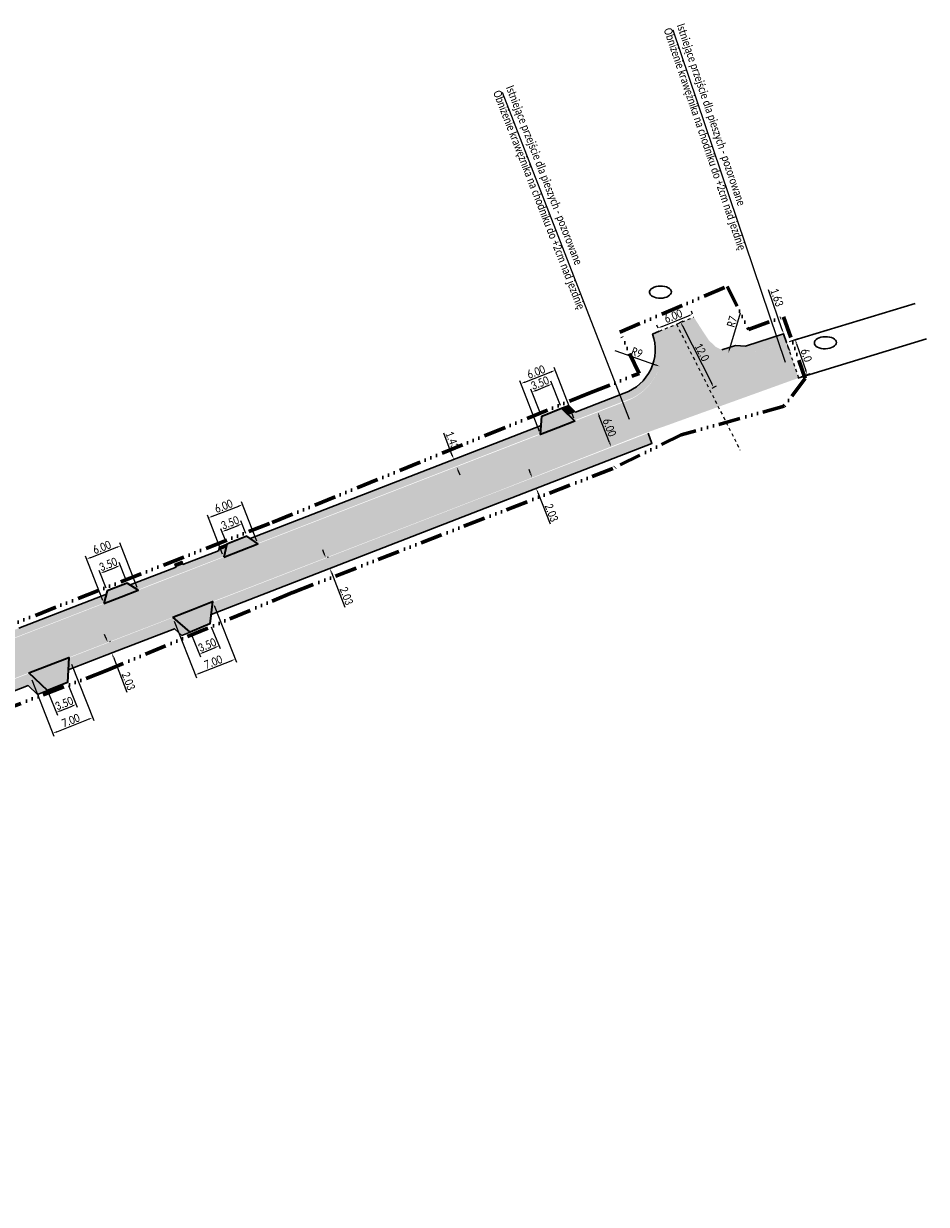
# Model space of a CAD drawing. Header units: millimetres. Extents: x 5493565 to 5508502, y 5765528 to 5769967.
# Tile 12 of 12: x 5508355 to 5508502, y 5765783 to 5765976. Entities that reach past the tile are written whole.
import ezdxf

# ---------------------------------------------------------------- set-up
doc = ezdxf.new("R2010")
doc.units = ezdxf.units.MM
doc.linetypes.add('2', pattern=[1, 0.5, -0.5])
doc.linetypes.add('ACAD_ISO14W100', pattern=[24, 12, -3, 0, -3, 0, -3, 0, -3])
for name, color, linetype, lineweight in [('! LINIA ROZGRANICZAJACA INWESTYCJĘ', 30, 'ACAD_ISO14W100', 60), ('!! Opisy Projektowe', 5, 'Continuous', 15), ('!! Pliki Podczepione  MAPA  TRASA', 7, 'Continuous', 5), ('!! WYMIARY', 170, 'Continuous', 9), ('!KRAWĘDŹ CHDONIKA', 150, 'Continuous', 30), ('!OŚKA ROBOCZA', 240, '2', 5), ('a_opis_dzialka', 244, 'Continuous', 30)]:
    doc.layers.add(name, color=color, linetype=linetype, lineweight=lineweight)
for name, color, linetype, lineweight, true_color in [('!Krawędź.Zjazdu.Obramowanie', 7, 'Continuous', 35, 0xe448ef), ('!Kreskowanie Chodnika', 7, 'Continuous', 9, 0xbdeeff), ('!Kreskowanie DROGA', 7, 'Continuous', 9, 0xfefedc), ('!KreskowanieZJAZDÓW', 7, 'Continuous', 9, 0xfeb09a)]:
    doc.layers.add(name, color=color, linetype=linetype, lineweight=lineweight, true_color=true_color)
doc.styles.get("Standard").update_dxf_attribs({"font": 'calibri.ttf', "width": 0.8, "height": 1.35})
doc.dimstyles.new('1_500', dxfattribs={"dimtxt": 1.35, "dimasz": 0.7, "dimexe": 0.5, "dimexo": 0.5, "dimgap": 0.2, "dimtad": 1, "dimzin": 0, "dimdsep": 46, "dimtxsty": 'Standard', "dimcen": 0.09, "dimclrd": 256, "dimclre": 256, "dimclrt": 256, "dimadec": 3, "dimazin": 0, "dimtfac": 1, "dimtofl": 0, "dimtmove": 0, "dimatfit": 0, "dimfxl": 0.5, "dimtolj": 1, "dimtzin": 0, "dimlwd": 9, "dimlwe": 9, "dimarcsym": 0})

# ---------------------------------------------------------------- blocks, each defined once
blk = doc.blocks.new('*D70')
at = {"layer": '!! WYMIARY', "lineweight": 9, "transparency": 16777216}
for p, q in [((5508358.89, 5765866.74), (5508360.32, 5765863.15)), ((5508362.14, 5765868.03), (5508363.57, 5765864.44)), ((5508360.79, 5765863.87), (5508362.74, 5765864.65))]:
    blk.add_line(p, q, dxfattribs=at)
at = {"layer": '!! WYMIARY', "transparency": 16777216}
for points in [[(5508362.69, 5765864.76), (5508362.78, 5765864.54), (5508363.39, 5765864.91)], [(5508360.74, 5765863.98), (5508360.83, 5765863.76), (5508360.14, 5765863.61)]]:
    blk.add_solid(points, dxfattribs=at)
at = {"layer": 'Defpoints', "color": 0, "transparency": 16777216}
for p in [(5508358.71, 5765867.2), (5508361.96, 5765868.5), (5508363.39, 5765864.91)]:
    blk.add_point(p, dxfattribs=at)
at = {"layer": '!! WYMIARY', "transparency": 16777216, "insert": (5508361.43, 5765865.09), "char_height": 1.35, "attachment_point": 5, "rotation": 21.7045}
blk.add_mtext('\\A1;3.50', dxfattribs=at)
blk = doc.blocks.new('*D69')
at = {"layer": '!! WYMIARY', "lineweight": 9, "transparency": 16777216}
for p, q in [((5508362.64, 5765871.51), (5508366.27, 5765862.28)), ((5508356.12, 5765868.95), (5508359.75, 5765859.72)), ((5508360.22, 5765860.44), (5508365.43, 5765862.49))]:
    blk.add_line(p, q, dxfattribs=at)
at = {"layer": '!! WYMIARY', "transparency": 16777216}
for points in [[(5508365.39, 5765862.6), (5508365.48, 5765862.39), (5508366.08, 5765862.75)], [(5508360.18, 5765860.55), (5508360.26, 5765860.33), (5508359.57, 5765860.19)]]:
    blk.add_solid(points, dxfattribs=at)
at = {"layer": 'Defpoints', "color": 0, "transparency": 16777216}
for p in [(5508362.45, 5765871.98), (5508355.94, 5765869.42), (5508366.08, 5765862.75)]:
    blk.add_point(p, dxfattribs=at)
at = {"layer": '!! WYMIARY', "transparency": 16777216, "insert": (5508362.5, 5765862.3), "char_height": 1.35, "attachment_point": 5, "rotation": 21.4756}
blk.add_mtext('\\A1;7.00', dxfattribs=at)
blk = doc.blocks.new('*D72')
at = {"layer": '!! WYMIARY', "lineweight": 9, "transparency": 16777216}
for p, q in [((5508385.45, 5765877.61), (5508386.95, 5765874.03)), ((5508382.23, 5765876.26), (5508383.72, 5765872.68)), ((5508384.18, 5765873.41), (5508386.11, 5765874.22))]:
    blk.add_line(p, q, dxfattribs=at)
at = {"layer": '!! WYMIARY', "transparency": 16777216}
for points in [[(5508386.07, 5765874.33), (5508386.16, 5765874.11), (5508386.76, 5765874.49)], [(5508384.13, 5765873.51), (5508384.22, 5765873.3), (5508383.53, 5765873.14)]]:
    blk.add_solid(points, dxfattribs=at)
at = {"layer": 'Defpoints', "color": 0, "transparency": 16777216}
for p in [(5508382.03, 5765876.72), (5508385.26, 5765878.07), (5508386.76, 5765874.49)]:
    blk.add_point(p, dxfattribs=at)
at = {"layer": '!! WYMIARY', "transparency": 16777216, "insert": (5508384.8, 5765874.63), "char_height": 1.35, "attachment_point": 5, "rotation": 22.7062}
blk.add_mtext('\\A1;3.50', dxfattribs=at)
blk = doc.blocks.new('*D71')
at = {"layer": '!! WYMIARY', "lineweight": 9, "transparency": 16777216}
for p, q in [((5508385.94, 5765881.07), (5508389.58, 5765871.84)), ((5508379.43, 5765878.51), (5508383.06, 5765869.28)), ((5508383.53, 5765870), (5508388.74, 5765872.05))]:
    blk.add_line(p, q, dxfattribs=at)
at = {"layer": '!! WYMIARY', "transparency": 16777216}
for points in [[(5508388.7, 5765872.16), (5508388.78, 5765871.94), (5508389.39, 5765872.3)], [(5508383.49, 5765870.11), (5508383.57, 5765869.89), (5508382.88, 5765869.74)]]:
    blk.add_solid(points, dxfattribs=at)
at = {"layer": 'Defpoints', "color": 0, "transparency": 16777216}
for p in [(5508385.76, 5765881.53), (5508379.25, 5765878.97), (5508389.39, 5765872.3)]:
    blk.add_point(p, dxfattribs=at)
at = {"layer": '!! WYMIARY', "transparency": 16777216, "insert": (5508385.81, 5765871.85), "char_height": 1.35, "attachment_point": 5, "rotation": 21.4756}
blk.add_mtext('\\A1;7.00', dxfattribs=at)
blk = doc.blocks.new('*D75')
at = {"layer": '!! WYMIARY', "lineweight": 9, "transparency": 16777216}
for p, q in [((5508438.56, 5765916.23), (5508440.51, 5765917.01)), ((5508442.56, 5765913.78), (5508440.97, 5765917.74)), ((5508439.31, 5765912.47), (5508437.72, 5765916.43))]:
    blk.add_line(p, q, dxfattribs=at)
at = {"layer": '!! WYMIARY', "transparency": 16777216}
for points in [[(5508440.47, 5765917.12), (5508440.55, 5765916.9), (5508441.16, 5765917.27)], [(5508438.51, 5765916.34), (5508438.6, 5765916.12), (5508437.91, 5765915.97)]]:
    blk.add_solid(points, dxfattribs=at)
at = {"layer": 'Defpoints', "color": 0, "transparency": 16777216}
for p in [(5508441.16, 5765917.27), (5508442.75, 5765913.31), (5508439.5, 5765912.01)]:
    blk.add_point(p, dxfattribs=at)
at = {"layer": '!! WYMIARY', "transparency": 16777216, "insert": (5508439.2, 5765917.45), "char_height": 1.35, "attachment_point": 5, "rotation": 21.8457}
blk.add_mtext('\\A1;3.50', dxfattribs=at)
blk = doc.blocks.new('*D76')
at = {"layer": '!! WYMIARY', "lineweight": 9, "transparency": 16777216}
for p, q in [((5508436.75, 5765917.6), (5508441.04, 5765919.26)), ((5508444.73, 5765911.68), (5508441.51, 5765919.98)), ((5508439.13, 5765909.51), (5508435.92, 5765917.81))]:
    blk.add_line(p, q, dxfattribs=at)
at = {"layer": '!! WYMIARY', "transparency": 16777216}
for points in [[(5508441, 5765919.37), (5508441.08, 5765919.15), (5508441.69, 5765919.51)], [(5508436.71, 5765917.71), (5508436.79, 5765917.49), (5508436.1, 5765917.35)]]:
    blk.add_solid(points, dxfattribs=at)
at = {"layer": 'Defpoints', "color": 0, "transparency": 16777216}
for p in [(5508441.69, 5765919.51), (5508444.91, 5765911.21), (5508439.31, 5765909.05)]:
    blk.add_point(p, dxfattribs=at)
at = {"layer": '!! WYMIARY', "transparency": 16777216, "insert": (5508438.57, 5765919.26), "char_height": 1.35, "attachment_point": 5, "rotation": 21.169}
blk.add_mtext('\\A1;6.00', dxfattribs=at)
blk = doc.blocks.new('*D77')
at = {"layer": '!! WYMIARY', "lineweight": 9, "transparency": 16777216}
for p, q in [((5508387.89, 5765893.39), (5508389.85, 5765894.17)), ((5508391.11, 5765892.87), (5508390.31, 5765894.89)), ((5508387.85, 5765891.58), (5508387.05, 5765893.6))]:
    blk.add_line(p, q, dxfattribs=at)
at = {"layer": '!! WYMIARY', "transparency": 16777216}
for points in [[(5508389.8, 5765894.28), (5508389.89, 5765894.06), (5508390.5, 5765894.42)], [(5508387.85, 5765893.5), (5508387.93, 5765893.28), (5508387.24, 5765893.14)]]:
    blk.add_solid(points, dxfattribs=at)
at = {"layer": 'Defpoints', "color": 0, "transparency": 16777216}
for p in [(5508390.5, 5765894.42), (5508391.3, 5765892.4), (5508388.04, 5765891.11)]:
    blk.add_point(p, dxfattribs=at)
at = {"layer": '!! WYMIARY', "transparency": 16777216, "insert": (5508388.54, 5765894.61), "char_height": 1.35, "attachment_point": 5, "rotation": 21.5713}
blk.add_mtext('\\A1;3.50', dxfattribs=at)
blk = doc.blocks.new('*D78')
at = {"layer": '!! WYMIARY', "lineweight": 9, "transparency": 16777216}
for p, q in [((5508392.92, 5765891.62), (5508390.43, 5765898.04)), ((5508387.33, 5765889.45), (5508384.84, 5765895.87)), ((5508385.67, 5765895.66), (5508389.96, 5765897.32))]:
    blk.add_line(p, q, dxfattribs=at)
at = {"layer": '!! WYMIARY', "transparency": 16777216}
for points in [[(5508389.92, 5765897.43), (5508390, 5765897.21), (5508390.61, 5765897.58)], [(5508385.63, 5765895.77), (5508385.72, 5765895.55), (5508385.02, 5765895.41)]]:
    blk.add_solid(points, dxfattribs=at)
at = {"layer": 'Defpoints', "color": 0, "transparency": 16777216}
for p in [(5508390.61, 5765897.58), (5508393.1, 5765891.15), (5508387.51, 5765888.98)]:
    blk.add_point(p, dxfattribs=at)
at = {"layer": '!! WYMIARY', "transparency": 16777216, "insert": (5508387.5, 5765897.32), "char_height": 1.35, "attachment_point": 5, "rotation": 21.188}
blk.add_mtext('\\A1;6.00', dxfattribs=at)
blk = doc.blocks.new('*D79')
at = {"layer": '!! WYMIARY', "lineweight": 9, "transparency": 16777216}
for p, q in [((5508371.55, 5765885.22), (5508370.4, 5765888.09)), ((5508368.3, 5765883.92), (5508367.15, 5765886.79)), ((5508367.98, 5765886.59), (5508369.93, 5765887.37))]:
    blk.add_line(p, q, dxfattribs=at)
at = {"layer": '!! WYMIARY', "transparency": 16777216}
for points in [[(5508367.94, 5765886.7), (5508368.03, 5765886.48), (5508367.34, 5765886.33)], [(5508369.89, 5765887.48), (5508369.98, 5765887.26), (5508370.58, 5765887.63)]]:
    blk.add_solid(points, dxfattribs=at)
at = {"layer": 'Defpoints', "color": 0, "transparency": 16777216}
for p in [(5508370.58, 5765887.63), (5508371.73, 5765884.75), (5508368.49, 5765883.46)]:
    blk.add_point(p, dxfattribs=at)
at = {"layer": '!! WYMIARY', "transparency": 16777216, "insert": (5508368.63, 5765887.81), "char_height": 1.35, "attachment_point": 5, "rotation": 21.8014}
blk.add_mtext('\\A1;3.50', dxfattribs=at)
blk = doc.blocks.new('*D80')
at = {"layer": '!! WYMIARY', "lineweight": 9, "transparency": 16777216}
for p, q in [((5508365.77, 5765888.93), (5508370.06, 5765890.59)), ((5508373.36, 5765884.03), (5508370.53, 5765891.31)), ((5508367.76, 5765881.87), (5508364.94, 5765889.14))]:
    blk.add_line(p, q, dxfattribs=at)
at = {"layer": '!! WYMIARY', "transparency": 16777216}
for points in [[(5508370.02, 5765890.7), (5508370.1, 5765890.49), (5508370.71, 5765890.85)], [(5508365.73, 5765889.04), (5508365.82, 5765888.82), (5508365.12, 5765888.68)]]:
    blk.add_solid(points, dxfattribs=at)
at = {"layer": 'Defpoints', "color": 0, "transparency": 16777216}
for p in [(5508370.71, 5765890.85), (5508373.54, 5765883.57), (5508367.94, 5765881.4)]:
    blk.add_point(p, dxfattribs=at)
at = {"layer": '!! WYMIARY', "transparency": 16777216, "insert": (5508367.6, 5765890.59), "char_height": 1.35, "attachment_point": 5, "rotation": 21.188}
blk.add_mtext('\\A1;6.00', dxfattribs=at)
blk = doc.blocks.new('*D133')
at = {"layer": '!! WYMIARY', "lineweight": 9, "transparency": 16777216}
blk.add_line((5508450.58, 5765907.7), (5508448.91, 5765912.01), dxfattribs=at)
at = {"layer": '!! WYMIARY', "transparency": 16777216}
for points in [[(5508449.02, 5765912.05), (5508448.8, 5765911.97), (5508448.66, 5765912.66)], [(5508450.69, 5765907.74), (5508450.47, 5765907.66), (5508450.83, 5765907.05)]]:
    blk.add_solid(points, dxfattribs=at)
at = {"layer": 'Defpoints', "color": 0, "transparency": 16777216}
for p in [(5508448.66, 5765912.66), (5508448.66, 5765912.66), (5508450.83, 5765907.05)]:
    blk.add_point(p, dxfattribs=at)
at = {"layer": '!! WYMIARY', "transparency": 16777216, "insert": (5508450.57, 5765910.18), "char_height": 1.35, "attachment_point": 5, "rotation": 291.15}
blk.add_mtext('\\A1;6.00', dxfattribs=at)
blk = doc.blocks.new('*D134')
at = {"layer": '!! WYMIARY', "lineweight": 9, "transparency": 16777216}
blk.add_line((5508451.42, 5765922.77), (5508458.11, 5765920.4), dxfattribs=at)
at = {"layer": '!! WYMIARY', "transparency": 16777216}
blk.add_solid([(5508458.15, 5765920.51), (5508458.07, 5765920.29), (5508458.77, 5765920.17)], dxfattribs=at)
at = {"layer": 'Defpoints', "color": 0, "transparency": 16777216}
for p in [(5508451.42, 5765922.77), (5508458.77, 5765920.17)]:
    blk.add_point(p, dxfattribs=at)
at = {"layer": '!! WYMIARY', "transparency": 16777216, "insert": (5508455.06, 5765922.43), "char_height": 1.35, "attachment_point": 5, "rotation": 340.4937}
blk.add_mtext('\\A1;R9', dxfattribs=at)
blk = doc.blocks.new('*D148')
at = {"layer": '!! WYMIARY', "lineweight": 9, "transparency": 16777216}
for p, q in [((5508424.87, 5765905.62), (5508423.47, 5765909.23)), ((5508425.85, 5765903.09), (5508426.11, 5765902.44))]:
    blk.add_line(p, q, dxfattribs=at)
at = {"layer": '!! WYMIARY', "transparency": 16777216}
for points in [[(5508424.98, 5765905.66), (5508424.76, 5765905.58), (5508425.12, 5765904.97)], [(5508425.96, 5765903.13), (5508425.74, 5765903.05), (5508425.6, 5765903.74)]]:
    blk.add_solid(points, dxfattribs=at)
at = {"layer": 'Defpoints', "color": 0, "transparency": 16777216}
for p in [(5508425.12, 5765904.97), (5508425.12, 5765904.97), (5508425.6, 5765903.74)]:
    blk.add_point(p, dxfattribs=at)
at = {"layer": '!! WYMIARY', "transparency": 16777216, "insert": (5508424.88, 5765908.07), "char_height": 1.35, "attachment_point": 5, "rotation": 291.2084}
blk.add_mtext('\\A1;1.43', dxfattribs=at)
blk = doc.blocks.new('*D152')
at = {"layer": '!! Opisy Projektowe', "lineweight": 9, "transparency": 16777216}
for p, q in [((5508459.16, 5765926.68), (5508463.5, 5765928.43)), ((5508464.16, 5765928.67), (5508463.96, 5765929.16)), ((5508458.52, 5765926.38), (5508458.32, 5765926.88))]:
    blk.add_line(p, q, dxfattribs=at)
at = {"layer": '!! Opisy Projektowe', "transparency": 16777216}
for points in [[(5508463.46, 5765928.54), (5508463.55, 5765928.32), (5508464.15, 5765928.7)], [(5508459.11, 5765926.78), (5508459.2, 5765926.57), (5508458.51, 5765926.41)]]:
    blk.add_solid(points, dxfattribs=at)
at = {"layer": 'Defpoints', "color": 0, "transparency": 16777216}
for p in [(5508464.15, 5765928.7), (5508464.35, 5765928.2), (5508458.71, 5765925.92)]:
    blk.add_point(p, dxfattribs=at)
at = {"layer": '!! Opisy Projektowe', "transparency": 16777216, "insert": (5508461, 5765928.38), "char_height": 1.35, "attachment_point": 5, "rotation": 22.0271}
blk.add_mtext('\\A1;6.00', dxfattribs=at)
blk = doc.blocks.new('*D153')
at = {"layer": '!! Opisy Projektowe', "lineweight": 9, "transparency": 16777216}
for p, q in [((5508461.96, 5765927.28), (5508462.64, 5765927.63)), ((5508462.51, 5765926.78), (5508467.28, 5765917.36)), ((5508467.36, 5765916.62), (5508468.04, 5765916.96))]:
    blk.add_line(p, q, dxfattribs=at)
at = {"layer": '!! Opisy Projektowe', "transparency": 16777216}
for points in [[(5508462.61, 5765926.83), (5508462.41, 5765926.72), (5508462.19, 5765927.4)], [(5508467.38, 5765917.41), (5508467.17, 5765917.31), (5508467.59, 5765916.73)]]:
    blk.add_solid(points, dxfattribs=at)
at = {"layer": 'Defpoints', "color": 0, "transparency": 16777216}
for p in [(5508461.51, 5765927.06, 10.18), (5508466.91, 5765916.39, 10.18), (5508467.59, 5765916.73)]:
    blk.add_point(p, dxfattribs=at)
at = {"layer": '!! Opisy Projektowe', "transparency": 16777216, "insert": (5508465.69, 5765922.47), "char_height": 1.35, "attachment_point": 5, "rotation": 296.8487}
blk.add_mtext('\\A1;12.0', dxfattribs=at)
blk = doc.blocks.new('*D159')
at = {"layer": '!! Opisy Projektowe', "lineweight": 9, "transparency": 16777216}
for p, q in [((5508368.3, 5765875.7), (5508368.05, 5765876.36)), ((5508368.9, 5765875.19), (5508369.02, 5765875.23)), ((5508369.48, 5765872.65), (5508371.69, 5765866.91)), ((5508369.58, 5765873.44), (5508369.69, 5765873.48))]:
    blk.add_line(p, q, dxfattribs=at)
at = {"layer": '!! Opisy Projektowe', "transparency": 16777216}
for points in [[(5508368.41, 5765875.74), (5508368.19, 5765875.66), (5508368.55, 5765875.05)], [(5508369.58, 5765872.69), (5508369.37, 5765872.61), (5508369.22, 5765873.3)]]:
    blk.add_solid(points, dxfattribs=at)
at = {"layer": 'Defpoints', "color": 0, "transparency": 16777216}
for p in [(5508368.44, 5765875.01), (5508369.11, 5765873.26), (5508369.22, 5765873.3)]:
    blk.add_point(p, dxfattribs=at)
at = {"layer": '!! Opisy Projektowe', "transparency": 16777216, "insert": (5508371.94, 5765868.73), "char_height": 1.35, "attachment_point": 5, "rotation": 291.0851}
blk.add_mtext('\\A1;2.03', dxfattribs=at)
blk = doc.blocks.new('*D160')
at = {"layer": '!! Opisy Projektowe', "lineweight": 9, "transparency": 16777216}
for p, q in [((5508403.94, 5765889.53), (5508403.69, 5765890.19)), ((5508404.45, 5765888.98), (5508404.66, 5765889.06)), ((5508405.12, 5765886.48), (5508407.32, 5765880.83)), ((5508405.13, 5765887.23), (5508405.34, 5765887.31))]:
    blk.add_line(p, q, dxfattribs=at)
at = {"layer": '!! Opisy Projektowe', "transparency": 16777216}
for points in [[(5508404.05, 5765889.58), (5508403.83, 5765889.49), (5508404.19, 5765888.88)], [(5508405.23, 5765886.52), (5508405.02, 5765886.44), (5508404.87, 5765887.13)]]:
    blk.add_solid(points, dxfattribs=at)
at = {"layer": 'Defpoints', "color": 0, "transparency": 16777216}
for p in [(5508403.99, 5765888.8), (5508404.67, 5765887.05), (5508404.87, 5765887.13)]:
    blk.add_point(p, dxfattribs=at)
at = {"layer": '!! Opisy Projektowe', "transparency": 16777216, "insert": (5508407.57, 5765882.65), "char_height": 1.35, "attachment_point": 5, "rotation": 291.2084}
blk.add_mtext('\\A1;2.03', dxfattribs=at)
blk = doc.blocks.new('*D161')
at = {"layer": '!! Opisy Projektowe', "lineweight": 9, "transparency": 16777216}
for p, q in [((5508437.67, 5765902.63), (5508437.42, 5765903.28)), ((5508438.86, 5765899.57), (5508440.85, 5765894.43))]:
    blk.add_line(p, q, dxfattribs=at)
at = {"layer": '!! Opisy Projektowe', "transparency": 16777216}
for points in [[(5508437.78, 5765902.67), (5508437.56, 5765902.59), (5508437.92, 5765901.98)], [(5508438.96, 5765899.61), (5508438.75, 5765899.53), (5508438.6, 5765900.22)]]:
    blk.add_solid(points, dxfattribs=at)
at = {"layer": 'Defpoints', "color": 0, "transparency": 16777216}
for p in [(5508437.92, 5765901.98), (5508438.6, 5765900.22), (5508438.6, 5765900.22)]:
    blk.add_point(p, dxfattribs=at)
at = {"layer": '!! Opisy Projektowe', "transparency": 16777216, "insert": (5508441.1, 5765896.25), "char_height": 1.35, "attachment_point": 5, "rotation": 291.2084}
blk.add_mtext('\\A1;2.03', dxfattribs=at)
blk = doc.blocks.new('*D184')
at = {"layer": '!! Opisy Projektowe', "lineweight": 9, "transparency": 16777216}
for p, q in [((5508478.81, 5765926.14), (5508476.59, 5765932.65)), ((5508479.75, 5765923.4), (5508479.97, 5765922.74))]:
    blk.add_line(p, q, dxfattribs=at)
at = {"layer": '!! Opisy Projektowe', "transparency": 16777216}
for points in [[(5508478.92, 5765926.18), (5508478.7, 5765926.1), (5508479.04, 5765925.48)], [(5508479.86, 5765923.44), (5508479.64, 5765923.36), (5508479.52, 5765924.06)]]:
    blk.add_solid(points, dxfattribs=at)
at = {"layer": 'Defpoints', "color": 0, "transparency": 16777216}
for p in [(5508479.04, 5765925.48, 10.18), (5508479.04, 5765925.48), (5508479.52, 5765924.06)]:
    blk.add_point(p, dxfattribs=at)
at = {"layer": '!! Opisy Projektowe', "transparency": 16777216, "insert": (5508477.94, 5765931.43), "char_height": 1.35, "attachment_point": 5, "rotation": 288.862}
blk.add_mtext('\\A1;1.63', dxfattribs=at)
blk = doc.blocks.new('*D185')
at = {"layer": '!! Opisy Projektowe', "lineweight": 9, "transparency": 16777216}
for p, q in [((5508480, 5765924.21), (5508481.4, 5765924.69)), ((5508481.16, 5765923.87), (5508482.65, 5765919.48)), ((5508481.95, 5765918.5), (5508483.35, 5765918.98))]:
    blk.add_line(p, q, dxfattribs=at)
at = {"layer": '!! Opisy Projektowe', "transparency": 16777216}
for points in [[(5508481.27, 5765923.91), (5508481.04, 5765923.83), (5508480.93, 5765924.53)], [(5508482.76, 5765919.52), (5508482.54, 5765919.45), (5508482.88, 5765918.82)]]:
    blk.add_solid(points, dxfattribs=at)
at = {"layer": 'Defpoints', "color": 0, "transparency": 16777216}
for p in [(5508479.52, 5765924.05), (5508482.88, 5765918.82), (5508481.47, 5765918.34)]:
    blk.add_point(p, dxfattribs=at)
at = {"layer": '!! Opisy Projektowe', "transparency": 16777216, "insert": (5508482.75, 5765921.97), "char_height": 1.35, "attachment_point": 5, "rotation": 288.8682}
blk.add_mtext('\\A1;6.0', dxfattribs=at)
blk = doc.blocks.new('*D188')
at = {"layer": '!! WYMIARY', "lineweight": 9, "transparency": 16777216}
blk.add_line((5508471.91, 5765928.87), (5508470.21, 5765923.05), dxfattribs=at)
at = {"layer": '!! WYMIARY', "transparency": 16777216}
blk.add_solid([(5508470.1, 5765923.09), (5508470.32, 5765923.02), (5508470.01, 5765922.38)], dxfattribs=at)
at = {"layer": 'Defpoints', "color": 0, "transparency": 16777216}
for p in [(5508471.91, 5765928.87), (5508470.01, 5765922.38)]:
    blk.add_point(p, dxfattribs=at)
at = {"layer": '!! WYMIARY', "transparency": 16777216, "insert": (5508470.59, 5765927.47), "char_height": 1.35, "attachment_point": 5, "rotation": 73.661}
blk.add_mtext('\\A1;R7', dxfattribs=at)

msp = doc.modelspace()

# ---------------------------------------------------------------- hatches: boundary and pattern name
at = {"layer": '!Kreskowanie Chodnika'}
h = msp.add_hatch(color=256, dxfattribs=at)
edge = h.paths.add_edge_path()
edge.add_line((5508444.802, 5765911.316), (5508454.367, 5765915.027))
edge.add_arc((5508450.397, 5765922.921), 8.836, 296.69851, 379.84244)
edge.add_line((5508458.708, 5765925.92), (5508457.604, 5765925.443))
edge.add_arc((5508450.496, 5765922.904), 7.548, -70.69603, 19.65881, ccw=False)
edge.add_line((5508452.991, 5765915.781), (5508443.855, 5765912.236))
edge.add_line((5508443.855, 5765912.236), (5508444.802, 5765911.316))
for points in [[(5508471.152, 5765923.599), (5508468.915, 5765922.866), (5508469.73, 5765922.47), (5508471.67, 5765922.17), (5508473.43, 5765922.28), (5508479.519, 5765924.063), (5508479.036, 5765925.477), (5508472.791, 5765923.469)], [(5508442.746, 5765913.313), (5508443.912, 5765913.781), (5508445.024, 5765912.693), (5508445.027, 5765912.69), (5508443.855, 5765912.236), (5508443.577, 5765912.506)], [(5508456.879, 5765909.245), (5508385.676, 5765881.615), (5508385.439, 5765879.593), (5508457.507, 5765907.558), (5508457.082, 5765908.688)], [(5508439.32, 5765909.189), (5508439.402, 5765910.508), (5508391.816, 5765892.042), (5508393.01, 5765891.218)], [(5508386.647, 5765890.036), (5508386.83, 5765890.64), (5508388.038, 5765891.112), (5508387.891, 5765890.519)], [(5508379.733, 5765887.353), (5508379.538, 5765887.847), (5508380.654, 5765888.288), (5508380.852, 5765887.788)], [(5508379.226, 5765879.112), (5508362.206, 5765872.508), (5508362.086, 5765870.549), (5508369.407, 5765873.372), (5508380.781, 5765877.785)], [(5508382.032, 5765876.716), (5508380.688, 5765876.154), (5508379.485, 5765877.282), (5508380.781, 5765877.785)], [(5508358.708, 5765867.201), (5508357.068, 5765866.547), (5508355.573, 5765868.003), (5508357.195, 5765868.643)]]:
    msp.add_hatch(color=256, dxfattribs=at).paths.add_polyline_path(points)
h = msp.add_hatch(color=256, dxfattribs=at)
edge = h.paths.add_edge_path()
edge.add_arc((5508512.12, 5765536.704), 373.612, 110.62903, 111.78778)
edge.add_line((5508373.446, 5765883.627), (5508372.217, 5765884.437))
edge.add_line((5508372.217, 5765884.437), (5508387.891, 5765890.519))
edge.add_line((5508387.891, 5765890.519), (5508387.538, 5765889.095))
edge.add_line((5508387.538, 5765889.095), (5508380.49, 5765886.36))
edge = h.paths.add_edge_path()
edge.add_line((5508368.334, 5765882.93), (5508349.048, 5765875.446))
edge.add_arc((5510159.428, 5761210.038), 5004.349, 111.208406, 111.322781)
edge.add_line((5508339.738, 5765871.823), (5508341.029, 5765871.039))
edge.add_arc((5510159.428, 5761210.035), 5003.152, 111.2084, 111.312269, ccw=False)
edge.add_line((5508349.482, 5765874.328), (5508367.969, 5765881.501))
edge.add_line((5508367.969, 5765881.501), (5508368.334, 5765882.93))
h = msp.add_hatch(color=256, dxfattribs=at)
edge = h.paths.add_edge_path()
edge.add_line((5508355.763, 5765870.008), (5508351.761, 5765868.455))
edge.add_arc((5510159.428, 5761210.036), 4996.852, 111.208406, 111.274307)
edge.add_line((5508346.404, 5765866.373), (5508346.295, 5765864.398))
edge.add_line((5508346.295, 5765864.398), (5508357.195, 5765868.643))
edge.add_line((5508357.195, 5765868.643), (5508355.763, 5765870.008))
at = {"layer": '!Kreskowanie DROGA'}
h = msp.add_hatch(color=256, dxfattribs=at)
h.paths.add_polyline_path([(5508481.496, 5765918.276), (5508479.521, 5765924.057), (5508473.43, 5765922.28), (5508471.67, 5765922.17), (5508469.73, 5765922.47), (5508467.94, 5765923.34), (5508466.83, 5765924.41), (5508465.68, 5765926.14), (5508464.351, 5765928.203), (5508461.514, 5765927.056), (5508468.356, 5765913.538)])
edge = h.paths.add_edge_path()
edge.add_line((5507752.691, 5765614.163), (5507746.495, 5765609.154))
edge.add_line((5507746.495, 5765609.154), (5507742.94, 5765606.28))
edge.add_line((5507742.94, 5765606.28), (5507740.885, 5765604.787))
edge.add_line((5507740.885, 5765604.787), (5507748.008, 5765600.476))
edge.add_line((5507748.008, 5765600.476), (5507748.8, 5765601.814))
edge.add_line((5507748.8, 5765601.814), (5507750.66, 5765603.28))
edge.add_line((5507750.66, 5765603.28), (5507754.19, 5765606.31))
edge.add_line((5507754.19, 5765606.31), (5507760.4, 5765611.58))
edge.add_line((5507760.4, 5765611.58), (5507768.93, 5765618.94))
edge.add_line((5507768.93, 5765618.94), (5507771.38, 5765621.07))
edge.add_line((5507771.38, 5765621.07), (5507775.123, 5765624.23))
edge.add_line((5507775.123, 5765624.23), (5507781.351, 5765628.744))
edge.add_line((5507781.351, 5765628.744), (5507786.387, 5765632.061))
edge.add_arc((5507864.246, 5765505.263), 148.794, 115.75131, 121.55172, ccw=False)
edge.add_line((5507799.6, 5765639.28), (5507810.48, 5765643.93))
edge.add_line((5507810.48, 5765643.93), (5507817.14, 5765646.78))
edge.add_line((5507817.14, 5765646.78), (5507833.63, 5765653.78))
edge.add_line((5507833.63, 5765653.78), (5507837.43, 5765655.28))
edge.add_line((5507837.43, 5765655.28), (5507844.14, 5765658.06))
edge.add_line((5507844.14, 5765658.06), (5507854.46, 5765662.43))
edge.add_line((5507854.46, 5765662.43), (5507862.54, 5765665.81))
edge.add_line((5507862.54, 5765665.81), (5507863.96, 5765666.42))
edge.add_line((5507863.96, 5765666.42), (5507882.75, 5765674.29))
edge.add_line((5507882.75, 5765674.29), (5507895.51, 5765679.63))
edge.add_line((5507895.51, 5765679.63), (5507920.91, 5765690.21))
edge.add_line((5507920.91, 5765690.21), (5507923.35, 5765691.26))
edge.add_line((5507923.35, 5765691.26), (5507929.1, 5765693.58))
edge.add_line((5507929.1, 5765693.58), (5507932.38, 5765694.93))
edge.add_line((5507932.38, 5765694.93), (5507934.1, 5765695.73))
edge.add_line((5507934.1, 5765695.73), (5507944.22, 5765699.96))
edge.add_line((5507944.22, 5765699.96), (5507952.11, 5765703.27))
edge.add_line((5507952.11, 5765703.27), (5507956.94, 5765705.32))
edge.add_line((5507956.94, 5765705.32), (5507962.2, 5765707.49))
edge.add_line((5507962.2, 5765707.49), (5507977.82, 5765714.07))
edge.add_line((5507977.82, 5765714.07), (5507986.07, 5765717.53))
edge.add_line((5507986.07, 5765717.53), (5507993.55, 5765720.6))
edge.add_line((5507993.55, 5765720.6), (5508009.92, 5765727.45))
edge.add_line((5508009.92, 5765727.45), (5508015.8, 5765729.92))
edge.add_line((5508015.8, 5765729.92), (5508018.48, 5765731.05))
edge.add_line((5508018.48, 5765731.05), (5508020.51, 5765731.89))
edge.add_line((5508020.51, 5765731.89), (5508029.84, 5765735.75))
edge.add_line((5508029.84, 5765735.75), (5508043.59, 5765741.49))
edge.add_line((5508043.59, 5765741.49), (5508056.96, 5765747.1))
edge.add_line((5508056.96, 5765747.1), (5508061.47, 5765749.02))
edge.add_line((5508061.47, 5765749.02), (5508066.4, 5765751.08))
edge.add_line((5508066.4, 5765751.08), (5508076.49, 5765755.24))
edge.add_line((5508076.49, 5765755.24), (5508084.47, 5765758.63))
edge.add_line((5508084.47, 5765758.63), (5508089.02, 5765760.54))
edge.add_line((5508089.02, 5765760.54), (5508092.91, 5765762.2))
edge.add_line((5508092.91, 5765762.2), (5508104.71, 5765767.11))
edge.add_line((5508104.71, 5765767.11), (5508118.38, 5765772.84))
edge.add_line((5508118.38, 5765772.84), (5508137.77, 5765780.97))
edge.add_line((5508137.77, 5765780.97), (5508152.51, 5765787.25))
edge.add_line((5508152.51, 5765787.25), (5508160.23, 5765790.3))
edge.add_line((5508160.23, 5765790.3), (5508170.34, 5765794.5))
edge.add_line((5508170.34, 5765794.5), (5508175.68, 5765796.69))
edge.add_line((5508175.68, 5765796.69), (5508180.8, 5765798.94))
edge.add_line((5508180.8, 5765798.94), (5508192.03, 5765803.5))
edge.add_line((5508192.03, 5765803.5), (5508194.39, 5765804.54))
edge.add_line((5508194.39, 5765804.54), (5508198.99, 5765806.44))
edge.add_line((5508198.99, 5765806.44), (5508219.78, 5765815.13))
edge.add_line((5508219.78, 5765815.13), (5508236.86, 5765822.37))
edge.add_line((5508236.86, 5765822.37), (5508244.74, 5765825.73))
edge.add_line((5508244.74, 5765825.73), (5508250.84, 5765828.21))
edge.add_line((5508250.84, 5765828.21), (5508251.85, 5765828.58))
edge.add_line((5508251.85, 5765828.58), (5508253.16, 5765829.12))
edge.add_line((5508253.16, 5765829.12), (5508255.56, 5765830.26))
edge.add_line((5508255.56, 5765830.26), (5508257.98, 5765831.25))
edge.add_line((5508257.98, 5765831.25), (5508273.27, 5765837.66))
edge.add_line((5508273.27, 5765837.66), (5508296.24, 5765846.69))
edge.add_line((5508296.24, 5765846.69), (5508300.43, 5765848.59))
edge.add_line((5508300.43, 5765848.59), (5508315.57, 5765854.47))
edge.add_line((5508315.57, 5765854.47), (5508336.54, 5765862.72))
edge.add_line((5508336.54, 5765862.72), (5508345.6, 5765866.2))
edge.add_line((5508345.6, 5765866.2), (5508362.31, 5765872.64))
edge.add_line((5508362.31, 5765872.64), (5508379.14, 5765879.14))
edge.add_line((5508379.14, 5765879.14), (5508384.21, 5765881.15))
edge.add_line((5508384.21, 5765881.15), (5508394.86, 5765885.27))
edge.add_line((5508394.86, 5765885.27), (5508431.47, 5765899.44))
edge.add_line((5508431.47, 5765899.44), (5508456.31, 5765909.2))
edge.add_line((5508456.31, 5765909.2), (5508458.83, 5765910.12))
edge.add_line((5508458.83, 5765910.12), (5508459.66, 5765910.4))
edge.add_line((5508459.66, 5765910.4), (5508468.356, 5765913.538))
edge.add_line((5508468.356, 5765913.538), (5508461.514, 5765927.056))
edge.add_line((5508461.514, 5765927.056), (5508458.73, 5765925.93))
edge.add_line((5508458.73, 5765925.93), (5508458.79, 5765925.676))
edge.add_arc((5508450.222, 5765922.921), 9, -70.04083, 17.82415, ccw=False)
edge.add_line((5508453.295, 5765914.462), (5508453.27, 5765914.45))
edge.add_line((5508453.27, 5765914.45), (5508420.52, 5765901.78))
edge.add_line((5508420.52, 5765901.78), (5508368.77, 5765881.72))
edge.add_line((5508368.77, 5765881.72), (5508349.19, 5765874.13))
edge.add_line((5508349.19, 5765874.13), (5508334.54, 5765868.29))
edge.add_line((5508334.54, 5765868.29), (5508312.97, 5765859.94))
edge.add_line((5508312.97, 5765859.94), (5508298.35, 5765854.1))
edge.add_line((5508298.35, 5765854.1), (5508271.03, 5765843.09))
edge.add_line((5508271.03, 5765843.09), (5508253.19, 5765835.66))
edge.add_line((5508253.19, 5765835.66), (5508250.6, 5765834.57))
edge.add_line((5508250.6, 5765834.57), (5508247.22, 5765833.16))
edge.add_line((5508247.22, 5765833.16), (5508242.71, 5765831.33))
edge.add_line((5508242.71, 5765831.33), (5508234.86, 5765828.15))
edge.add_line((5508234.86, 5765828.15), (5508217.55, 5765820.83))
edge.add_line((5508217.55, 5765820.83), (5508189.83, 5765809.29))
edge.add_line((5508189.83, 5765809.29), (5508167.31, 5765799.82))
edge.add_line((5508167.31, 5765799.82), (5508150.16, 5765792.6))
edge.add_line((5508150.16, 5765792.6), (5508138.61, 5765787.77))
edge.add_line((5508138.61, 5765787.77), (5508136.12, 5765786.76))
edge.add_line((5508136.12, 5765786.76), (5508116.59, 5765778.56))
edge.add_line((5508116.59, 5765778.56), (5508108.73, 5765775.25))
edge.add_line((5508108.73, 5765775.25), (5508102.44, 5765772.64))
edge.add_line((5508102.44, 5765772.64), (5508091.292, 5765768.023))
edge.add_line((5508091.292, 5765768.023), (5508091.291, 5765768.023))
edge.add_line((5508091.291, 5765768.023), (5508090.263, 5765767.597))
edge.add_arc((5508088.335, 5765772.21), 5, 245.62197, 292.68753, ccw=False)
edge.add_line((5508086.271, 5765767.656), (5508080.525, 5765765.358))
edge.add_line((5508080.525, 5765765.358), (5508080.109, 5765764.494))
edge.add_line((5508080.109, 5765764.494), (5508079.557, 5765763.749))
edge.add_arc((5508075.832, 5765767.083), 5, 293.38316, 318.17407, ccw=False)
edge.add_line((5508077.816, 5765762.494), (5508077.809, 5765762.489))
edge.add_line((5508077.809, 5765762.489), (5508061.02, 5765755.46))
edge.add_line((5508061.02, 5765755.46), (5508025.34, 5765740.56))
edge.add_line((5508025.34, 5765740.56), (5508016.48, 5765736.83))
edge.add_line((5508016.48, 5765736.83), (5507996.1, 5765728.3))
edge.add_line((5507996.1, 5765728.3), (5507991.12, 5765726.17))
edge.add_line((5507991.12, 5765726.17), (5507983.24, 5765722.91))
edge.add_line((5507983.24, 5765722.91), (5507965.18, 5765715.4))
edge.add_line((5507965.18, 5765715.4), (5507945.35, 5765707.13))
edge.add_line((5507945.35, 5765707.13), (5507929.1, 5765700.35))
edge.add_line((5507929.1, 5765700.35), (5507910.58, 5765692.59))
edge.add_line((5507910.58, 5765692.59), (5507897.57, 5765687.16))
edge.add_line((5507897.57, 5765687.16), (5507873.88, 5765677.29))
edge.add_line((5507873.88, 5765677.29), (5507862.61, 5765672.51))
edge.add_line((5507862.61, 5765672.51), (5507853.7, 5765668.76))
edge.add_line((5507853.7, 5765668.76), (5507823.92, 5765656.25))
edge.add_line((5507823.92, 5765656.25), (5507807.49, 5765649.37))
edge.add_line((5507807.49, 5765649.37), (5507800.83, 5765646.5))
edge.add_line((5507800.83, 5765646.5), (5507796.34, 5765644.44))
edge.add_line((5507796.34, 5765644.44), (5507791.38, 5765642.03))
edge.add_line((5507791.38, 5765642.03), (5507786.96, 5765639.69))
edge.add_line((5507786.96, 5765639.69), (5507782.24, 5765636.91))
edge.add_line((5507782.24, 5765636.91), (5507778.02, 5765634.04))
edge.add_arc((5507904.638, 5765454.004), 220.103, 125.11847, 130.38814)
edge.add_line((5507762.02, 5765621.65), (5507761.603, 5765621.368))
edge.add_line((5507761.603, 5765621.368), (5507761.246, 5765621.08))
edge.add_arc((5493598.445, 5783134.898), 22523.738, 308.9471418, 308.9612352, ccw=False)
edge.add_arc((5507573.373, 5765840.308), 288.611, 308.41213, 309.49624, ccw=False)
at = {"layer": '!KreskowanieZJAZDÓW'}
for points in [[(5508439.32, 5765909.189), (5508444.802, 5765911.316), (5508442.746, 5765913.313), (5508439.496, 5765912.01)], [(5508387.538, 5765889.095), (5508393.01, 5765891.218), (5508391.297, 5765892.4), (5508388.038, 5765891.112)], [(5508367.969, 5765881.501), (5508373.446, 5765883.627), (5508371.735, 5765884.755), (5508368.485, 5765883.455)], [(5508385.676, 5765881.615), (5508379.226, 5765879.112), (5508382.032, 5765876.716), (5508385.261, 5765878.067)], [(5508362.206, 5765872.508), (5508355.763, 5765870.007), (5508358.708, 5765867.201), (5508361.96, 5765868.495)]]:
    msp.add_hatch(color=256, dxfattribs=at).paths.add_polyline_path(points)

# ---------------------------------------------------------------- linework, layer by layer
at = {"layer": '! LINIA ROZGRANICZAJACA INWESTYCJĘ', "ltscale": 0.3}
msp.add_lwpolyline([(5508201.039, 5765816.562), (5508241.6, 5765833.286), (5508292.532, 5765854.408), (5508321.808, 5765865.776), (5508395.441, 5765894.654), (5508447.262, 5765915.78), (5508455.402, 5765919.013), (5508452.237, 5765925.737), (5508469.832, 5765933.239), (5508473.297, 5765926.206), (5508479.04, 5765928.266), (5508482.553, 5765918.169), (5508479.113, 5765913.67), (5508462.287, 5765908.962), (5508451.105, 5765903.458), (5508398.777, 5765883.181), (5508368.363, 5765870.455), (5508330.605, 5765855.97), (5508305.299, 5765848.128), (5508222.585, 5765813.794), (5508214.596, 5765810.651)], dxfattribs=at)
at = {"layer": '!! Opisy Projektowe'}
for points in [[(5508479.352, 5765920.767), (5508461, 5765975.116)], [(5508453.859, 5765911.456), (5508433.109, 5765964.935)]]:
    msp.add_lwpolyline(points, dxfattribs=at)
at = {"layer": '!! Opisy Projektowe', "color": 7, "lineweight": 30}
for points in [[(5508480.74, 5765924.42), (5508500.523, 5765930.458)], [(5508481.36, 5765918.23), (5508502.373, 5765924.643)]]:
    msp.add_lwpolyline(points, dxfattribs=at)
at = {"layer": '!! Pliki Podczepione  MAPA  TRASA', "linetype": '2', "elevation": 10.18}
msp.add_lwpolyline([(5508458.73, 5765925.93), (5508464.351, 5765928.203)], dxfattribs=at)
at = {"layer": '!! Pliki Podczepione  MAPA  TRASA', "linetype": '2'}
msp.add_lwpolyline([(5508481.5, 5765918.264), (5508479.519, 5765924.063)], dxfattribs=at)
at = {"layer": '!KRAWĘDŹ CHDONIKA'}
msp.add_lwpolyline([(5508452.991, 5765915.781, 0.4160531), (5508457.604, 5765925.443), (5508458.708, 5765925.92)], format="xyb", dxfattribs=at)
at = {"layer": '!KRAWĘDŹ CHDONIKA', "elevation": 10.18}
msp.add_lwpolyline([(5508479.519, 5765924.063), (5508479.036, 5765925.477), (5508472.791, 5765923.469), (5508471.152, 5765923.599)], dxfattribs=at)
at = {"layer": '!KRAWĘDŹ CHDONIKA'}
for points in [[(5508468.915, 5765922.866), (5508471.152, 5765923.599)], [(5508442.746, 5765913.313), (5508443.912, 5765913.781), (5508444.436, 5765913.268), (5508445.027, 5765912.69), (5508452.991, 5765915.781)], [(5508385.439, 5765879.593), (5508457.507, 5765907.558), (5508456.868, 5765909.24)], [(5508391.816, 5765892.042), (5508439.402, 5765910.508)], [(5508372.212, 5765884.441), (5508379.733, 5765887.353), (5508379.538, 5765887.847), (5508380.654, 5765888.288), (5508380.852, 5765887.788), (5508386.647, 5765890.036), (5508386.83, 5765890.64), (5508388.038, 5765891.112)], [(5508354.032, 5765877.38), (5508368.348, 5765882.936)], [(5508362.086, 5765870.549), (5508369.407, 5765873.372), (5508379.485, 5765877.282), (5508380.688, 5765876.154), (5508382.032, 5765876.716)], [(5508346.295, 5765864.398), (5508355.573, 5765868.003), (5508357.068, 5765866.547), (5508358.708, 5765867.201)]]:
    msp.add_lwpolyline(points, dxfattribs=at)
at = {"layer": '!Krawędź.Zjazdu.Obramowanie'}
for points in [[(5508444.906, 5765911.214), (5508444.906, 5765911.214), (5508442.108, 5765910.132), (5508439.311, 5765909.048), (5508439.311, 5765909.048), (5508439.496, 5765912.01), (5508442.746, 5765913.313)], [(5508387.511, 5765888.984), (5508390.305, 5765890.075), (5508393.105, 5765891.153), (5508391.297, 5765892.4), (5508388.038, 5765891.112), (5508387.511, 5765888.984)], [(5508367.942, 5765881.399), (5508370.739, 5765882.483), (5508373.536, 5765883.568), (5508371.735, 5765884.755), (5508368.485, 5765883.455), (5508367.942, 5765881.399)]]:
    msp.add_lwpolyline(points, close=True, dxfattribs=at)
for points in [[(5508379.177, 5765879.154), (5508382.428, 5765880.444), (5508385.689, 5765881.722), (5508385.261, 5765878.067), (5508382.032, 5765876.716), (5508379.177, 5765879.154)], [(5508355.681, 5765870.085), (5508358.947, 5765871.344), (5508362.212, 5765872.602), (5508361.96, 5765868.495), (5508358.708, 5765867.201), (5508355.681, 5765870.085)]]:
    msp.add_lwpolyline(points, dxfattribs=at)
at = {"layer": '!OŚKA ROBOCZA', "elevation": 10.18}
msp.add_lwpolyline([(5508461.514, 5765927.056), (5508471.918, 5765906.501)], dxfattribs=at)
at = {"layer": 'a_opis_dzialka', "color": 1}
for centre in [(5508458.902, 5765932.293), (5508485.856, 5765924.021)]:
    msp.add_ellipse(centre, major_axis=(1.799, 0.04), ratio=0.5492182, dxfattribs=at)

# ---------------------------------------------------------------- texts
at = {"layer": '!! Opisy Projektowe', "char_height": 1.35, "attachment_point": 1}
for insert, rotation in [((5508462.819, 5765976.355), 288.70227), ((5508434.87, 5765966.253), 291.25129)]:
    msp.add_mtext_dynamic_manual_height_columns('Istniejące przejście dla pieszych - pozorowane\\PObniżenie krawężnika na chodniku do +2cm nad jezdnię', width=40.90307, gutter_width=6.75, heights=[0], dxfattribs=dict(at, insert=insert, rotation=rotation))

# ---------------------------------------------------------------- dimensions: what is measured, and where the dimension line sits
at = {"layer": '!! Opisy Projektowe'}
for base, p1, p2, angle, text, picture, middle in [((5508479.036, 5765925.477), (5508479.519, 5765924.063), (5508479.036, 5765925.477, 10.18), 108.86201, '1.63', '*D184', (5508477.099, 5765931.146)), ((5508438.602, 5765900.222), (5508437.922, 5765901.975), (5508438.602, 5765900.222), 291.20841, '2.03', '*D161', (5508440.267, 5765895.932)), ((5508404.871, 5765887.133), (5508403.987, 5765888.802), (5508404.665, 5765887.053), 291.20841, '2.03', '*D160', (5508406.734, 5765882.332)), ((5508369.223, 5765873.301), (5508368.436, 5765875.006), (5508369.11, 5765873.257), 291.08514, '2.03', '*D159', (5508371.108, 5765868.414))]:
    dim = msp.add_linear_dim(base=base, p1=p1, p2=p2, angle=angle, text=text, dimstyle='1_500', dxfattribs=at)
    dim.commit()
    dim.dimension.update_dxf_attribs({"geometry": picture, "text_midpoint": middle, "dimtype": 161})
dim = msp.add_aligned_dim(p1=(5508458.708, 5765925.92), p2=(5508464.351, 5765928.203), distance=0.531, text='6.00', dimstyle='1_500', dxfattribs=at)
dim.commit()
dim.dimension.update_dxf_attribs({"geometry": '*D152', "text_midpoint": (5508460.996, 5765928.381)})
for p1, p2, distance, picture, middle in [((5508461.514, 5765927.056, 10.18), (5508466.913, 5765916.39, 10.18), 0.762, '*D153', (5508465.689, 5765922.47)), ((5508479.523, 5765924.051), (5508481.474, 5765918.342), 1.486, '*D185', (5508482.748, 5765921.965))]:
    dim = msp.add_aligned_dim(p1=p1, p2=p2, distance=distance, dimstyle='1_500', override={"dimdec": 1}, dxfattribs=at)
    dim.commit()
    dim.dimension.update_dxf_attribs({"geometry": picture, "text_midpoint": middle})
at = {"layer": '!! WYMIARY'}
dim = msp.add_radius_dim(center=(5508471.914, 5765928.872), mpoint=(5508470.011, 5765922.381), dimstyle='1_500', override={"dimdec": 0}, dxfattribs=at)
dim.commit()
dim.dimension.update_dxf_attribs({"geometry": '*D188', "text_midpoint": (5508471.43, 5765927.222), "dimtype": 164})
dim = msp.add_radius_dim(center=(5508451.419, 5765922.775), mpoint=(5508458.772, 5765920.17), text='R9', dimstyle='1_500', dxfattribs=at)
dim.commit()
dim.dimension.update_dxf_attribs({"geometry": '*D134', "text_midpoint": (5508455.063, 5765922.43)})
for p1, p2, distance, picture, middle in [((5508439.311, 5765909.048), (5508444.906, 5765911.214), 8.9, '*D76', (5508438.573, 5765919.262)), ((5508439.496, 5765912.01), (5508442.746, 5765913.313), 4.265, '*D75', (5508439.202, 5765917.448)), ((5508387.511, 5765888.984), (5508393.105, 5765891.153), 6.889, '*D78', (5508387.496, 5765897.323)), ((5508388.038, 5765891.112), (5508391.297, 5765892.4), 2.176, '*D77', (5508388.539, 5765894.609)), ((5508367.942, 5765881.399), (5508373.536, 5765883.568), 7.807, '*D80', (5508367.595, 5765890.594)), ((5508368.485, 5765883.455), (5508371.735, 5765884.755), 3.097, '*D79', (5508368.629, 5765887.808)), ((5508379.247, 5765878.972), (5508385.761, 5765881.535), -9.918, '*D71', (5508385.809, 5765871.853)), ((5508382.032, 5765876.716), (5508385.261, 5765878.067), -3.88, '*D72', (5508384.8, 5765874.635)), ((5508355.939, 5765869.417), (5508362.453, 5765871.98), -9.918, '*D69', (5508362.5, 5765862.298)), ((5508358.708, 5765867.201), (5508361.96, 5765868.495), -3.862, '*D70', (5508361.433, 5765865.089))]:
    dim = msp.add_aligned_dim(p1=p1, p2=p2, distance=distance, dimstyle='1_500', dxfattribs=at)
    dim.commit()
    dim.dimension.update_dxf_attribs({"geometry": picture, "text_midpoint": middle})
for p1, p2, text, picture, middle in [((5508450.829, 5765907.046), (5508448.656, 5765912.665), '6.00', '*D133', (5508450.574, 5765910.177)), ((5508425.599, 5765903.745), (5508425.124, 5765904.967), '1.43', '*D148', (5508424.876, 5765908.072))]:
    dim = msp.add_aligned_dim(p1=p1, p2=p2, distance=0, text=text, dimstyle='1_500', dxfattribs=at)
    dim.commit()
    dim.dimension.update_dxf_attribs({"geometry": picture, "text_midpoint": middle})

doc.saveas('drawing.dxf')
